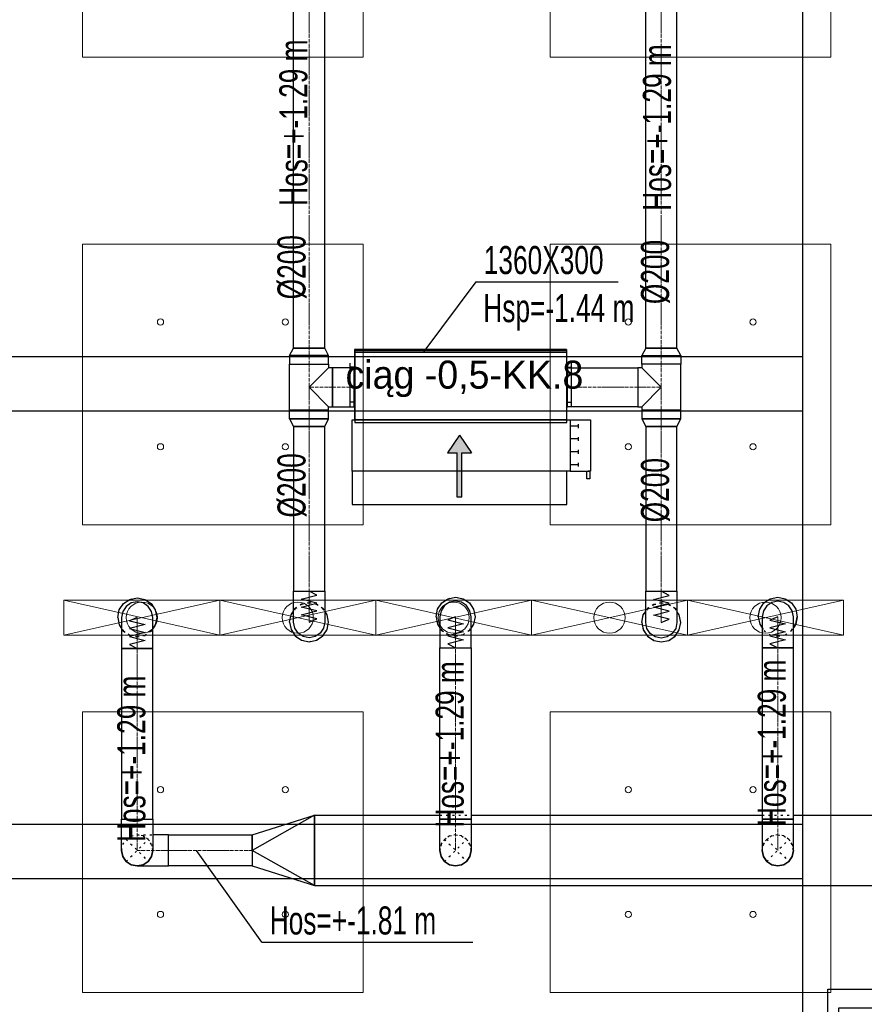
# Model space of a CAD drawing. Header units: centimetres. Extents: x -228435 to 46820, y -89367 to 152985.
# Tile 43 of 252: x -40343 to -34926, y 17524 to 23840. Entities that reach past the tile are written whole.
import ezdxf

# ---------------------------------------------------------------- set-up
doc = ezdxf.new("R2010")
doc.units = ezdxf.units.CM
doc.header["$LTSCALE"] = 50
for name, pattern in [('CADVENT_CENTERLINE', [9.9, 7.4, -1, 0.5, -1]), ('CADVENT_HIDDEN', [0.8, 0.25, -0.55]), ('Kondygnacja  -0_5$0$HIDDEN', [9.525, 6.35, -3.175]), ('Kondygnacja  -0_5$0$HIDDEN2', [4.7625, 3.175, -1.5875]), ('Osie rzutów$0$DASHDOT2', [12.7, 6.35, -3.175, 0, -3.175])]:
    doc.linetypes.add(name, pattern=pattern)
for name, color, linetype in [('01-103-Went PP_poziom-0_5$0$L_Nawiew', 3, 'Continuous'), ('bgde-nawiewDETAILS', 1, 'Continuous'), ('bgde-nawiewEXP', 1, 'Continuous'), ('bgde-nawiewHIDDEN', 1, 'Continuous'), ('bgde-tekst', 7, 'Continuous'), ('bgde-wywiewSOL', 5, 'Continuous'), ('Kondygnacja  -0_5$0$ARCH_KONSTR_POWYŻEJ RZUTU', 8, 'Kondygnacja  -0_5$0$HIDDEN'), ('Kondygnacja  -0_5$0$ARCH_KONSTR_POWYŻEJ RZUTU_IST', 8, 'Kondygnacja  -0_5$0$HIDDEN2'), ('Kondygnacja  -0_5$0$ARCH_KONSTRUKCJA_NIEWIDOCZNA', 8, 'Continuous'), ('Kondygnacja  -0_5$0$ARCH_OKŁADZINA', 8, 'Continuous'), ('Kondygnacja  -0_5$0$ARCH_SŁUPY', 8, 'Continuous'), ('Osie rzutów$0$ARCH_INFO_OSIE_IST', 8, 'Osie rzutów$0$DASHDOT2'), ('Osie rzutów$0$ARCH_INFO_OSIE_OPISY_IST', 8, 'Continuous')]:
    doc.layers.add(name, color=color, linetype=linetype)
for name, color, linetype, lineweight in [('bgde-nawiewCEN', 7, 'Continuous', 13), ('bgde_AJ_specyfikacja', 2, 'Continuous', 30), ('bgde_nawiewnik', 11, 'Continuous', 5), ('SU Lampy kwadratowe  -05$0$ARCH_SUFITY_PODWIESZANE', 8, 'Continuous', 9)]:
    doc.layers.add(name, color=color, linetype=linetype, lineweight=lineweight)
pattern_1 = [(45, (-1133.3117, -3177.9858), (-0.6735192, 0.6735192), [])]

# ---------------------------------------------------------------- blocks, each defined once
blk = doc.blocks.new('Osie rzutów')
at = {"layer": 'Osie rzutów$0$ARCH_INFO_OSIE_IST', "ltscale": 10}
blk.add_line((4436.04, 6800), (15156.54, 6800), dxfattribs=at)
blk = doc.blocks.new('SU Lampy kwadratowe  -05$0$moduł sufitu')
at = {"layer": 'SU Lampy kwadratowe  -05$0$ARCH_SUFITY_PODWIESZANE'}
for points in [[(60, -60), (240, -60), (240, -240), (60, -240)], [(360, -60), (540, -60), (540, -240), (360, -240)], [(60, -360), (240, -360), (240, -540), (60, -540)], [(360, -360), (540, -360), (540, -540), (360, -540)]]:
    blk.add_lwpolyline(points, close=True, dxfattribs=at)
for centre in [(110, -110), (190, -110), (410, -110), (490, -110), (110, -190), (190, -190), (410, -190), (490, -190), (110, -410), (190, -410), (410, -410), (490, -410), (110, -490), (190, -490), (410, -490), (490, -490)]:
    blk.add_circle(centre, 2, dxfattribs=at)
blk = doc.blocks.new('SU Lampy kwadratowe  -05')
at = {"layer": 'SU Lampy kwadratowe  -05$0$ARCH_SUFITY_PODWIESZANE'}
for p in [(8060, 7400), (8060, 6800)]:
    blk.add_blockref('SU Lampy kwadratowe  -05$0$moduł sufitu', p, dxfattribs=at)
blk = doc.blocks.new('Kondygnacja  -0_5$0$słup_kwadrat')
at = {"layer": 'Kondygnacja  -0_5$0$ARCH_SŁUPY', "lineweight": 40}
h = blk.add_hatch(dxfattribs=at)
h.set_pattern_fill('ANSI31', color=256, scale=0.3, style=0)
h.set_pattern_definition(pattern_1)
h.paths.add_polyline_path([(36, 34), (39, 34), (39, 84), (36, 84)])
h = blk.add_hatch(dxfattribs=at)
h.set_pattern_fill('ANSI31', color=256, scale=0.3, style=0)
h.set_pattern_definition(pattern_1)
h.paths.add_polyline_path([(89, 80), (89, 83), (39, 83), (39, 80)])
h = blk.add_hatch(dxfattribs=at)
h.set_pattern_fill('ANSI31', color=256, scale=0.3, style=0)
h.set_pattern_definition(pattern_1)
h.paths.add_polyline_path([(89, 34), (92, 34), (92, 84), (89, 84)])
h = blk.add_hatch(dxfattribs=at)
h.set_pattern_fill('ANSI31', color=256, scale=0.3, style=0)
h.set_pattern_definition(pattern_1)
h.paths.add_polyline_path([(89, 57.5), (89, 60.5), (39, 60.5), (39, 57.5)])
h = blk.add_hatch(dxfattribs=at)
h.set_pattern_fill('ANSI31', color=256, scale=0.3, style=0)
h.set_pattern_definition(pattern_1)
h.paths.add_polyline_path([(89, 35), (89, 38), (39, 38), (39, 35)])
at = {"layer": 'Kondygnacja  -0_5$0$ARCH_KONSTRUKCJA_NIEWIDOCZNA'}
blk.add_lwpolyline([(119, 109), (119, 9), (9, 9), (9, 109)], close=True, dxfattribs=at)
for points in [[(36, 109), (36, 84)], [(39, 109), (39, 84)], [(62.5, 109), (62.5, 83)], [(65.5, 109), (65.5, 83)], [(89, 109), (89, 84)], [(92, 109), (92, 84)], [(9, 83), (36, 83)], [(92, 83), (119, 83)], [(9, 80), (36, 80)], [(92, 80), (119, 80)], [(9, 60.5), (36, 60.5)], [(9, 57.5), (36, 57.5)], [(92, 60.5), (119, 60.5)], [(92, 57.5), (119, 57.5)], [(9, 38), (36, 38)], [(92, 38), (119, 38)], [(9, 35), (36, 35)], [(36, 34), (36, 9)], [(39, 34), (39, 9)], [(62.5, 35), (62.5, 9)], [(65.49, 35), (65.49, 9)], [(89, 34), (89, 9)], [(92, 35), (119, 35)], [(92, 34), (92, 9)]]:
    blk.add_lwpolyline(points, dxfattribs=at)
at = {"layer": 'Kondygnacja  -0_5$0$ARCH_OKŁADZINA'}
blk.add_lwpolyline([(2, 121), (126, 121), (126, -3), (2, -3)], close=True, dxfattribs=at)
at = {"layer": 'Kondygnacja  -0_5$0$ARCH_SŁUPY', "lineweight": 40}
for p, q in [((39, 60.5), (89, 60.5)), ((89, 57.5), (39, 57.5))]:
    blk.add_line(p, q, dxfattribs=at)
at = {"layer": 'Kondygnacja  -0_5$0$ARCH_SŁUPY', "lineweight": 50, "const_width": 3}
blk.add_lwpolyline([(28.5, 94.5), (99.5, 94.5), (99.5, 23.5), (28.5, 23.5)], close=True, dxfattribs=at)
at = {"layer": 'Kondygnacja  -0_5$0$ARCH_SŁUPY', "lineweight": 40}
for points in [[(36, 84), (39, 84), (39, 34), (36, 34)], [(89, 84), (92, 84), (92, 34), (89, 34)]]:
    blk.add_lwpolyline(points, close=True, dxfattribs=at)
for points in [[(89, 83), (39, 83)], [(39, 80), (89, 80)], [(89, 38), (39, 38)], [(39, 35), (89, 35)]]:
    blk.add_lwpolyline(points, dxfattribs=at)
blk = doc.blocks.new('Kondygnacja  -0_5$0$konstrukcja istniejąca -0.5')
at = {"layer": 'Kondygnacja  -0_5$0$ARCH_KONSTR_POWYŻEJ RZUTU_IST', "ltscale": 10}
for points in [[(8582, 6225), (8582, 7375)], [(7538, 6667.89), (8582, 6667.89)], [(8582, 6632.89), (7538, 6632.89)], [(7538, 6367.89), (8582, 6367.89)], [(8582, 6332.89), (7538, 6332.89)]]:
    blk.add_lwpolyline(points, dxfattribs=at)
blk = doc.blocks.new('*a404')
at = {"layer": 'bgde-tekst'}
blk.add_line((0, 0), (911, 0), dxfattribs=at)
blk = doc.blocks.new('*a442')
at = {"layer": 'bgde-tekst'}
blk.add_line((0, 0), (1352, 0), dxfattribs=at)
blk = doc.blocks.new('A$C5B3E7367')
at = {"layer": '01-103-Went PP_poziom-0_5$0$L_Nawiew'}
h = blk.add_hatch(color=256, dxfattribs=at)
h.paths.add_polyline_path([(215, 704), (215, 674), (331.7, 674), (331.7, 612.1), (445.9, 689), (331.7, 765.9), (331.7, 704)])
h.paths.add_polyline_path([(48.3, 704), (48.3, 674), (215, 674), (215, 704)])
for p, q in [((215, 1525), (165, 1525)), ((165, 1525), (165, 1505)), ((215, 1400), (215, 1530)), ((545, 1530), (215, 1530)), ((215, 1530), (215, 1515)), ((545, 1400), (545, 1530)), ((165, 1505), (215, 1505)), ((545, 1400), (215, 1400)), ((215, 1400), (215, 1378)), ((243.8, 1452), (268.8, 1452)), ((256.2, 1452), (256.2, 1400)), ((326.2, 1452), (351.2, 1452)), ((338.8, 1452), (338.8, 1400)), ((408.8, 1452), (433.8, 1452)), ((421.2, 1452), (421.2, 1400)), ((491.2, 1452), (516.2, 1452)), ((503.8, 1452), (503.8, 1400)), ((545, 0), (545, 1400)), ((0, 1378), (215, 1378)), ((0, 0), (0, 1378)), ((215, 1378), (215, 0)), ((445.9, 689), (331.7, 765.9)), ((331.7, 704), (331.7, 765.9)), ((48.3, 704), (331.7, 704)), ((48.3, 704), (48.3, 674)), ((48.3, 674), (331.7, 674)), ((445.9, 689), (331.7, 612.1)), ((331.7, 612.1), (331.7, 674)), ((215, 0), (0, 0)), ((215, 0), (545, 0))]:
    blk.add_line(p, q, dxfattribs=at)
blk = doc.blocks.new('A$C53CA46B8')
at = {"layer": 'bgde-wywiewSOL'}
for p, q in [((112.9, 511.1), (-162.1, 511.1)), ((-137.1, 481.1), (-137.1, 511.1)), ((87.9, 481.1), (87.9, 511.1)), ((200.4, 481.1), (-249.6, 481.1)), ((-249.6, 481.1), (-249.6, -878.9)), ((200.4, 481.1), (200.4, -878.9)), ((200.4, -878.9), (-249.6, -878.9)), ((-137.1, -878.9), (-137.1, -908.9)), ((87.9, -878.9), (87.9, -908.9)), ((112.9, -908.9), (-162.1, -908.9))]:
    blk.add_line(p, q, dxfattribs=at)
at = {"layer": '01-103-Went PP_poziom-0_5$0$L_Nawiew'}
blk.add_blockref('A$C5B3E7367', (-794.6, -893.9), dxfattribs=at)
blk = doc.blocks.new('A$C066D7839')
at = {"layer": 'bgde_nawiewnik'}
for p, q in [((-50, -11.15), (-50, 11.15)), ((-50, 11.15), (50, 11.15)), ((-50, -11.15), (50, 11.15)), ((50, -11.15), (-50, 11.15)), ((50, 11.15), (50, -11.15)), ((50, -11.15), (-50, -11.15))]:
    blk.add_line(p, q, dxfattribs=at)
blk.add_circle((0, 0), 10, dxfattribs=at)

msp = doc.modelspace()

# ---------------------------------------------------------------- linework, layer by layer
at = {"layer": 'bgde-nawiewCEN', "linetype": 'CADVENT_CENTERLINE', "ltscale": 0.06}
for p, q in [((-38487.163, 21732.89), (-38487.163, 25774.53)), ((-36228.458, 21732.89), (-36228.458, 25772.843)), ((-38487.163, 21629.89), (-38487.163, 21732.89)), ((-36228.458, 21629.89), (-36228.458, 21732.89)), ((-38487.163, 21629.89), (-38487.163, 21481.89)), ((-36228.458, 21629.89), (-36228.458, 21481.89)), ((-38487.163, 21481.89), (-38487.163, 21333.89)), ((-38337.163, 21481.89), (-38487.163, 21481.89)), ((-38337.163, 21481.89), (-38197.163, 21481.89)), ((-38193.163, 21481.89), (-38197.163, 21481.89)), ((-36833.163, 21481.89), (-36829.163, 21481.89)), ((-36378.458, 21481.89), (-36829.163, 21481.89)), ((-36378.458, 21481.89), (-36228.458, 21481.89)), ((-36228.458, 21481.89), (-36228.458, 21333.89)), ((-38487.163, 21333.89), (-38487.163, 21230.89)), ((-36228.458, 21333.89), (-36228.458, 21230.89)), ((-38487.163, 21230.89), (-38487.163, 20174.777)), ((-36228.458, 21230.89), (-36228.458, 20173.36)), ((-38487.163, 20174.777), (-38487.163, 20156.081)), ((-38487.163, 20156.081), (-38487.163, 20104.97)), ((-36228.458, 20173.36), (-36228.458, 20154.663)), ((-36228.458, 20154.663), (-36228.458, 20103.552)), ((-38487.163, 20104.97), (-38487.163, 20077.177)), ((-36228.458, 20103.552), (-36228.458, 20075.76)), ((-38487.163, 20077.177), (-38487.163, 20053.651)), ((-38487.163, 20053.651), (-38487.163, 20034.037)), ((-38487.163, 20034.037), (-38487.163, 20017.977)), ((-36228.458, 20075.76), (-36228.458, 20052.234)), ((-36228.458, 20052.234), (-36228.458, 20032.619)), ((-36228.458, 20032.619), (-36228.458, 20016.56)), ((-39589.213, 20005.353), (-39589.213, 20005.827)), ((-39589.213, 20004.227), (-39589.213, 20005.353)), ((-39589.213, 20002.034), (-39589.213, 20004.227)), ((-39589.213, 19998.419), (-39589.213, 20002.034)), ((-39589.213, 19993.027), (-39589.213, 19998.419)), ((-39589.213, 19985.501), (-39589.213, 19993.027)), ((-39589.213, 19975.486), (-39589.213, 19985.501)), ((-39589.213, 19962.627), (-39589.213, 19975.486)), ((-39589.213, 19946.568), (-39589.213, 19962.627)), ((-38487.163, 20017.977), (-38487.163, 20005.118)), ((-38487.163, 20005.118), (-38487.163, 19995.103)), ((-38487.163, 19995.103), (-38487.163, 19987.577)), ((-38487.163, 19987.577), (-38487.163, 19982.185)), ((-38487.163, 19982.185), (-38487.163, 19978.57)), ((-38487.163, 19978.57), (-38487.163, 19976.377)), ((-38487.163, 19976.377), (-38487.163, 19975.251)), ((-38487.163, 19975.251), (-38487.163, 19974.777)), ((-37547.656, 20009.734), (-37547.656, 20010.208)), ((-37547.656, 20008.608), (-37547.656, 20009.734)), ((-37547.656, 20006.415), (-37547.656, 20008.608)), ((-37547.656, 20002.8), (-37547.656, 20006.415)), ((-37547.656, 19997.408), (-37547.656, 20002.8)), ((-37547.656, 19989.882), (-37547.656, 19997.408)), ((-37547.656, 19979.867), (-37547.656, 19989.882)), ((-37547.656, 19967.008), (-37547.656, 19979.867)), ((-37547.656, 19950.948), (-37547.656, 19967.008)), ((-36228.458, 20016.56), (-36228.458, 20003.7)), ((-36228.458, 20003.7), (-36228.458, 19993.686)), ((-36228.458, 19993.686), (-36228.458, 19986.16)), ((-36228.458, 19986.16), (-36228.458, 19980.767)), ((-36228.458, 19980.767), (-36228.458, 19977.152)), ((-36228.458, 19977.152), (-36228.458, 19974.96)), ((-36228.458, 19974.96), (-36228.458, 19973.834)), ((-36228.458, 19973.834), (-36228.458, 19973.36)), ((-35481.422, 20009.43), (-35481.422, 20009.683)), ((-35481.422, 20009.683), (-35481.422, 20009.603)), ((-35481.422, 20008.423), (-35481.422, 20009.43)), ((-35481.422, 20006.329), (-35481.422, 20008.423)), ((-35481.422, 20002.795), (-35481.422, 20006.329)), ((-35481.422, 19997.466), (-35481.422, 20002.795)), ((-35481.422, 19989.987), (-35481.422, 19997.466)), ((-35481.422, 19980.003), (-35481.422, 19989.987)), ((-35481.422, 19967.162), (-35481.422, 19980.003)), ((-35481.422, 19951.107), (-35481.422, 19967.162)), ((-39589.213, 19926.953), (-39589.213, 19946.568)), ((-39589.213, 19903.427), (-39589.213, 19926.953)), ((-39589.213, 19875.634), (-39589.213, 19903.427)), ((-37547.656, 19931.334), (-37547.656, 19950.948)), ((-37547.656, 19907.808), (-37547.656, 19931.334)), ((-37547.656, 19880.015), (-37547.656, 19907.808)), ((-35481.422, 19931.485), (-35481.422, 19951.107)), ((-35481.422, 19907.941), (-35481.422, 19931.485)), ((-35481.422, 19880.121), (-35481.422, 19907.941)), ((-39589.213, 19824.523), (-39589.213, 19875.634)), ((-37547.656, 19828.904), (-37547.656, 19880.015)), ((-35481.422, 19828.952), (-35481.422, 19880.121)), ((-39589.213, 19805.827), (-39589.213, 19824.523)), ((-39589.213, 18711.102), (-39589.213, 19805.827)), ((-37547.656, 19810.208), (-37547.656, 19828.904)), ((-37547.656, 18711.102), (-37547.656, 19810.208)), ((-35481.422, 19810.234), (-35481.422, 19828.952)), ((-35481.422, 18711.102), (-35481.422, 19810.234)), ((-39589.213, 18711.102), (-39589.213, 18511.102)), ((-37547.656, 18711.102), (-37547.656, 18511.102)), ((-35481.422, 18511.102), (-35481.422, 18711.102)), ((-39389.213, 18511.102), (-39589.213, 18511.102)), ((-38852.344, 18511.102), (-39389.213, 18511.102))]:
    msp.add_line(p, q, dxfattribs=at)
at = {"layer": 'bgde-nawiewDETAILS', "linetype": 'CADVENT_HIDDEN'}
for p, q in [((-39659.923, 18440.392), (-39518.502, 18581.813)), ((-39659.923, 18581.813), (-39518.502, 18440.392)), ((-37618.367, 18440.392), (-37476.945, 18581.813)), ((-37618.367, 18581.813), (-37476.945, 18440.392)), ((-35552.132, 18440.392), (-35410.711, 18581.813)), ((-35552.132, 18581.813), (-35410.711, 18440.392))]:
    msp.add_line(p, q, dxfattribs=at)
at = {"layer": 'bgde-nawiewEXP', "linetype": 'Continuous'}
for points in [[(-38612.163, 21684.733), (-38362.163, 21684.733), (-38387.163, 21732.89), (-38387.163, 21732.89), (-38587.163, 21732.89), (-38587.163, 25603.234)], [(-38612.163, 21684.733), (-38587.163, 21732.89), (-38387.163, 21732.89), (-38387.163, 25603.234)], [(-36328.458, 21732.89), (-36128.458, 21732.89), (-36128.458, 25603.234)], [(-36328.458, 21732.89), (-36328.458, 25603.234)], [(-38612.163, 21279.047), (-38362.163, 21279.047), (-38362.163, 21333.89), (-38612.163, 21333.89), (-38612.163, 21629.89), (-38362.163, 21629.89), (-38362.163, 21606.89), (-38487.163, 21481.89), (-38362.163, 21356.89), (-38337.163, 21356.89), (-38337.163, 21606.89), (-38362.163, 21606.89)], [(-38197.163, 21356.89), (-38197.163, 21606.89), (-38193.163, 21606.89)], [(-36833.163, 21356.89), (-36829.163, 21356.89), (-36829.163, 21606.89), (-36833.163, 21606.89)], [(-36353.458, 21356.89), (-36228.458, 21481.89), (-36353.458, 21606.89)], [(-38612.163, 21279.047), (-38612.163, 21333.89), (-38362.163, 21333.89), (-38362.163, 21356.89)], [(-38197.163, 21356.89), (-38193.163, 21356.89)], [(-39714.213, 20005.827), (-39704.697, 20053.662), (-39677.601, 20094.215), (-39637.048, 20121.312), (-39589.213, 20130.827), (-39541.377, 20121.312), (-39500.824, 20094.215), (-39473.728, 20053.662), (-39464.213, 20005.827), (-39473.728, 19957.991), (-39489.213, 19934.817)], [(-37672.656, 20010.208), (-37663.141, 20058.043), (-37636.044, 20098.596), (-37595.492, 20125.693), (-37547.656, 20135.208), (-37499.821, 20125.693), (-37459.268, 20098.596), (-37432.171, 20058.043), (-37422.656, 20010.208), (-37432.171, 19962.372), (-37447.656, 19939.197)], [(-35606.422, 20009.486), (-35606.422, 20009.603), (-35596.907, 20057.438), (-35569.81, 20097.991), (-35529.257, 20125.087), (-35481.422, 20134.603), (-35433.586, 20125.087), (-35393.033, 20097.991), (-35365.937, 20057.438), (-35356.422, 20009.603), (-35365.937, 19961.767), (-35381.422, 19938.592)], [(-38612.163, 19974.777), (-38602.648, 19926.942), (-38575.551, 19886.389), (-38534.998, 19859.292), (-38487.163, 19849.777), (-38439.327, 19859.292), (-38398.774, 19886.389), (-38371.678, 19926.942), (-38362.163, 19974.777), (-38371.678, 20022.613), (-38387.163, 20045.788)], [(-38612.163, 19974.777), (-38602.648, 20022.613), (-38587.163, 20045.788)], [(-36353.458, 19973.36), (-36343.943, 19925.524), (-36316.846, 19884.971), (-36276.293, 19857.875), (-36228.458, 19848.36), (-36180.622, 19857.875), (-36140.069, 19884.971), (-36112.973, 19925.524), (-36103.458, 19973.36), (-36112.973, 20021.195), (-36128.458, 20044.37)], [(-36353.458, 19973.36), (-36343.943, 20021.195), (-36328.458, 20044.37)], [(-39714.213, 20005.827), (-39704.697, 19957.991), (-39689.213, 19934.817)], [(-37672.656, 20010.208), (-37663.141, 19962.372), (-37647.656, 19939.197)], [(-35606.422, 20009.603), (-35596.907, 19961.767), (-35581.422, 19938.592)], [(-35606.422, 20009.486), (-35596.907, 19961.65), (-35581.422, 19938.475)], [(-35381.422, 19938.475), (-35365.937, 19961.65), (-35356.422, 20009.486), (-35356.422, 20009.603)], [(-38452.344, 18286.102), (-25343.414, 18286.102), (-25343.414, 18736.102), (-25434.704, 18736.102)], [(-38452.344, 18736.102), (-37647.656, 18736.102)], [(-37447.656, 18736.102), (-35581.422, 18736.102)], [(-35381.422, 18736.102), (-33697.856, 18736.102)], [(-39689.213, 18511.102), (-39681.6, 18472.834), (-39659.923, 18440.392), (-39627.481, 18418.714), (-39589.213, 18411.102), (-39389.213, 18411.102), (-39389.213, 18611.102), (-39489.213, 18611.102)], [(-39689.213, 18511.102), (-39681.6, 18472.834), (-39659.923, 18440.392), (-39627.481, 18418.714), (-39589.213, 18411.102), (-39550.944, 18418.714), (-39518.502, 18440.392), (-39496.825, 18472.834), (-39489.213, 18511.102), (-39496.825, 18472.834), (-39518.502, 18440.392), (-39550.944, 18418.714), (-39589.213, 18411.102)]]:
    msp.add_lwpolyline(points, dxfattribs=at)
for points in [[(-36353.458, 21684.733), (-36103.458, 21684.733), (-36128.458, 21732.89), (-36328.458, 21732.89)], [(-38612.163, 21629.89), (-38362.163, 21629.89), (-38362.163, 21684.733), (-38612.163, 21684.733)], [(-38193.163, 21706.89), (-36833.163, 21706.89), (-36833.163, 21716.89), (-38193.163, 21716.89)], [(-38193.163, 21256.89), (-36833.163, 21256.89), (-36833.163, 21706.89), (-38193.163, 21706.89)], [(-36378.458, 21356.89), (-36353.458, 21356.89), (-36353.458, 21333.89), (-36103.458, 21333.89), (-36103.458, 21629.89), (-36353.458, 21629.89), (-36353.458, 21684.733), (-36103.458, 21684.733), (-36103.458, 21629.89), (-36353.458, 21629.89), (-36353.458, 21606.89), (-36378.458, 21606.89), (-36378.458, 21366.405)], [(-38337.163, 21356.89), (-38197.163, 21356.89), (-38197.163, 21606.89), (-38337.163, 21606.89), (-38337.163, 21366.405)], [(-36829.163, 21356.89), (-36829.163, 21606.89), (-36378.458, 21606.89), (-36378.458, 21356.89)], [(-36353.458, 21279.047), (-36103.458, 21279.047), (-36103.458, 21333.89), (-36353.458, 21333.89)], [(-38612.163, 21279.047), (-38587.163, 21230.89), (-38587.163, 20174.777), (-38387.163, 20174.777), (-38387.163, 21230.89), (-38587.163, 21230.89), (-38587.163, 21230.89), (-38387.163, 21230.89), (-38362.163, 21279.047), (-38602.648, 21279.047)], [(-36353.458, 21279.047), (-36328.458, 21230.89), (-36128.458, 21230.89), (-36103.458, 21279.047), (-36343.943, 21279.047)], [(-36328.458, 20173.36), (-36128.458, 20173.36), (-36128.458, 21230.89), (-36328.458, 21230.89)], [(-38587.163, 19974.777), (-38587.163, 20174.777), (-38387.163, 20174.777), (-38387.163, 19974.777), (-38394.775, 19936.509), (-38416.452, 19904.067), (-38448.894, 19882.389), (-38487.163, 19874.777), (-38525.431, 19882.389), (-38557.873, 19904.067), (-38579.551, 19936.509)], [(-36328.458, 20016.56), (-36328.458, 20173.36), (-36128.458, 20173.36), (-36128.458, 19973.36), (-36136.07, 19935.091), (-36157.747, 19902.649), (-36190.189, 19880.972), (-36228.458, 19873.36), (-36266.726, 19880.972), (-36299.168, 19902.649), (-36320.846, 19935.091), (-36328.458, 19973.36), (-36328.458, 20003.7)], [(-39689.213, 19998.419), (-39689.213, 19805.827), (-39489.213, 19805.827), (-39489.213, 20005.827), (-39496.825, 20044.095), (-39518.502, 20076.538), (-39550.944, 20098.215), (-39589.213, 20105.827), (-39627.481, 20098.215), (-39659.923, 20076.538), (-39681.6, 20044.095), (-39689.213, 20005.827), (-39689.213, 20002.034)], [(-37647.656, 19880.015), (-37647.656, 19810.208), (-37447.656, 19810.208), (-37447.656, 20010.208), (-37455.268, 20048.476), (-37476.945, 20080.918), (-37509.388, 20102.596), (-37547.656, 20110.208), (-37585.924, 20102.596), (-37618.367, 20080.918), (-37640.044, 20048.476), (-37647.656, 20010.208), (-37647.656, 19907.808)], [(-35581.422, 20006.329), (-35581.422, 19810.234), (-35381.422, 19810.234), (-35381.422, 20009.683), (-35389.034, 20047.952), (-35410.711, 20080.394), (-35443.153, 20102.071), (-35481.422, 20109.684), (-35519.69, 20102.071), (-35552.132, 20080.394), (-35573.81, 20047.952), (-35581.422, 20009.683), (-35581.422, 20008.423)], [(-39689.213, 18711.102), (-39489.213, 18711.102), (-39489.213, 19805.827), (-39689.213, 19805.827)], [(-37647.656, 18511.102), (-37647.656, 18711.102), (-37509.388, 18711.102), (-37509.388, 18711.102), (-37647.656, 18711.102), (-37647.656, 19810.208), (-37447.656, 19810.208), (-37447.656, 18711.102), (-37509.388, 18711.102), (-37509.388, 18711.102), (-37447.656, 18711.102), (-37447.656, 18511.102), (-37455.268, 18472.834), (-37476.945, 18440.392), (-37509.388, 18418.714), (-37547.656, 18411.102), (-37585.924, 18418.714), (-37618.367, 18440.392), (-37640.044, 18472.834)], [(-35581.422, 18711.102), (-35381.422, 18711.102), (-35381.422, 19810.234), (-35581.422, 19810.234)], [(-39689.213, 18511.102), (-39689.213, 18711.102), (-39489.213, 18711.102), (-39489.213, 18511.102), (-39496.825, 18472.834), (-39518.502, 18440.392), (-39550.944, 18418.714), (-39589.213, 18411.102), (-39627.481, 18418.714), (-39659.923, 18440.392), (-39681.6, 18472.834)], [(-38852.344, 18511.102), (-38852.344, 18611.102), (-38452.344, 18736.102)], [(-38452.344, 18286.102), (-38452.344, 18736.102)], [(-35581.422, 18511.102), (-35573.81, 18472.834), (-35552.132, 18440.392), (-35519.69, 18418.714), (-35481.422, 18411.102), (-35443.153, 18418.714), (-35410.711, 18440.392), (-35389.034, 18472.834), (-35381.422, 18511.102), (-35381.422, 18711.102), (-35581.422, 18711.102), (-35581.422, 18514.945)], [(-39389.212, 18411.102), (-39389.212, 18611.102), (-38852.344, 18611.102), (-38852.344, 18411.102)], [(-38852.344, 18411.102), (-38452.344, 18286.102), (-38852.344, 18511.102), (-38852.344, 18418.714)], [(-37647.656, 18511.102), (-37640.044, 18472.834), (-37618.367, 18440.392), (-37585.924, 18418.714), (-37547.656, 18411.102), (-37509.388, 18418.714), (-37476.945, 18440.392), (-37455.268, 18472.834), (-37447.656, 18511.102), (-37455.268, 18472.834), (-37476.945, 18440.392), (-37509.388, 18418.714), (-37547.656, 18411.102), (-37585.924, 18418.714), (-37618.367, 18440.392), (-37640.044, 18472.834)], [(-35581.422, 18511.102), (-35573.81, 18472.834), (-35552.132, 18440.392), (-35519.69, 18418.714), (-35481.422, 18411.102), (-35443.153, 18418.714), (-35410.711, 18440.392), (-35389.034, 18472.834), (-35381.422, 18511.102), (-35389.034, 18472.834), (-35410.711, 18440.392), (-35443.153, 18418.714), (-35481.422, 18411.102), (-35519.69, 18418.714), (-35552.132, 18440.392), (-35573.81, 18472.834)]]:
    msp.add_lwpolyline(points, close=True, dxfattribs=at)
at = {"layer": 'bgde-nawiewEXP'}
for points in [[(-38487.163, 19974.777), (-38437.163, 19996.075), (-38537.163, 20021.437), (-38437.163, 20046.657), (-38537.163, 20071.942), (-38437.163, 20097.477), (-38537.163, 20122.836), (-38437.163, 20148.295), (-38487.163, 20174.777)], [(-36228.458, 19973.36), (-36178.458, 19994.657), (-36278.458, 20020.019), (-36178.458, 20045.239), (-36278.458, 20070.524), (-36178.458, 20096.059), (-36278.458, 20121.419), (-36178.458, 20146.877), (-36228.458, 20173.36)], [(-39589.213, 20005.827), (-39639.213, 19984.529), (-39539.213, 19959.167), (-39639.213, 19933.947), (-39539.213, 19908.662), (-39639.213, 19883.127), (-39539.213, 19857.768), (-39639.213, 19832.309), (-39589.213, 19805.827)], [(-37547.656, 20010.208), (-37597.656, 19988.91), (-37497.656, 19963.548), (-37597.656, 19938.328), (-37497.656, 19913.043), (-37597.656, 19887.508), (-37497.656, 19862.149), (-37597.656, 19836.69), (-37547.656, 19810.208)], [(-35481.422, 20009.603), (-35531.422, 19988.815), (-35431.422, 19963.452), (-35531.422, 19938.23), (-35431.422, 19912.952), (-35531.422, 19887.433), (-35431.422, 19862.1), (-35531.422, 19836.674), (-35481.422, 19810.234)]]:
    msp.add_lwpolyline(points, dxfattribs=at)
at = {"layer": 'bgde-nawiewHIDDEN', "linetype": 'CADVENT_HIDDEN'}
for points in [[(-38193.163, 21356.89), (-38193.163, 21606.89)], [(-36833.163, 21356.89), (-36833.163, 21606.89)], [(-39714.213, 20005.827), (-39704.697, 20053.662), (-39677.601, 20094.215), (-39637.048, 20121.312), (-39589.213, 20130.827), (-39541.377, 20121.312), (-39500.824, 20094.215), (-39473.728, 20053.662), (-39464.213, 20005.827), (-39473.728, 19957.991), (-39500.824, 19917.439), (-39541.377, 19890.342), (-39589.213, 19880.827), (-39637.048, 19890.342), (-39677.601, 19917.439), (-39637.048, 19890.342), (-39589.213, 19880.827), (-39541.377, 19890.342), (-39500.824, 19917.439), (-39489.213, 19934.817)], [(-38612.163, 19974.777), (-38602.648, 19926.942), (-38575.551, 19886.389), (-38534.998, 19859.292), (-38487.163, 19849.777), (-38439.327, 19859.292), (-38398.774, 19886.389), (-38371.678, 19926.942), (-38362.163, 19974.777), (-38371.678, 20022.613), (-38398.774, 20063.166), (-38439.327, 20090.262), (-38487.163, 20099.777), (-38534.998, 20090.262), (-38575.551, 20063.166), (-38587.163, 20045.788)], [(-38612.163, 19974.777), (-38602.648, 20022.613), (-38575.551, 20063.166), (-38534.998, 20090.262), (-38487.163, 20099.777), (-38439.327, 20090.262), (-38398.774, 20063.166), (-38387.163, 20045.788)], [(-37672.656, 20010.208), (-37663.141, 20058.043), (-37636.044, 20098.596), (-37595.492, 20125.693), (-37547.656, 20135.208), (-37499.821, 20125.693), (-37459.268, 20098.596), (-37432.171, 20058.043), (-37422.656, 20010.208), (-37432.171, 19962.372), (-37459.268, 19921.819), (-37499.821, 19894.723), (-37547.656, 19885.208), (-37595.492, 19894.723), (-37636.044, 19921.819), (-37595.492, 19894.723), (-37547.656, 19885.208), (-37499.821, 19894.723), (-37459.268, 19921.819), (-37447.656, 19939.197)], [(-36353.458, 19973.36), (-36343.943, 19925.524), (-36316.846, 19884.971), (-36276.293, 19857.875), (-36228.458, 19848.36), (-36180.622, 19857.875), (-36140.069, 19884.971), (-36112.973, 19925.524), (-36103.458, 19973.36), (-36112.973, 20021.195), (-36140.069, 20061.748), (-36180.622, 20088.845), (-36228.458, 20098.36), (-36276.293, 20088.845), (-36316.846, 20061.748), (-36328.458, 20044.37)], [(-36353.458, 19973.36), (-36343.943, 20021.195), (-36316.846, 20061.748), (-36276.293, 20088.845), (-36228.458, 20098.36), (-36180.622, 20088.845), (-36140.069, 20061.748), (-36128.458, 20044.37)], [(-39714.213, 20005.827), (-39704.697, 19957.991), (-39677.601, 19917.439), (-39689.213, 19934.817)], [(-37672.656, 20010.208), (-37663.141, 19962.372), (-37636.044, 19921.819), (-37647.656, 19939.197)], [(-35581.422, 19938.592), (-35569.81, 19921.214), (-35529.257, 19894.118), (-35481.422, 19884.603), (-35433.586, 19894.118), (-35393.033, 19921.214), (-35381.422, 19938.592)], [(-35581.422, 19938.475), (-35569.81, 19921.097), (-35529.257, 19894.001), (-35481.422, 19884.486), (-35433.586, 19894.001), (-35393.033, 19921.097), (-35381.422, 19938.475)], [(-37647.656, 18736.102), (-37447.656, 18736.102)], [(-35581.422, 18736.102), (-35381.422, 18736.102)], [(-39689.213, 18511.102), (-39681.6, 18549.371), (-39659.923, 18581.813), (-39627.481, 18603.49), (-39589.213, 18611.102), (-39489.213, 18611.102)], [(-39689.213, 18511.102), (-39681.6, 18549.371), (-39659.923, 18581.813), (-39627.481, 18603.49), (-39589.213, 18611.102), (-39550.944, 18603.49), (-39518.502, 18581.813), (-39496.825, 18549.371), (-39489.213, 18511.102), (-39496.825, 18549.371), (-39518.502, 18581.813), (-39550.944, 18603.49), (-39589.213, 18611.102)]]:
    msp.add_lwpolyline(points, dxfattribs=at)
for points in [[(-37647.656, 18511.102), (-37640.044, 18549.371), (-37618.367, 18581.813), (-37585.924, 18603.49), (-37547.656, 18611.102), (-37509.388, 18603.49), (-37476.945, 18581.813), (-37455.268, 18549.371), (-37447.656, 18511.102), (-37455.268, 18549.371), (-37476.945, 18581.813), (-37509.388, 18603.49), (-37547.656, 18611.102), (-37585.924, 18603.49), (-37618.367, 18581.813), (-37640.044, 18549.371)], [(-35581.422, 18511.102), (-35573.81, 18549.371), (-35552.132, 18581.813), (-35519.69, 18603.49), (-35481.422, 18611.102), (-35443.153, 18603.49), (-35410.711, 18581.813), (-35389.034, 18549.371), (-35381.422, 18511.102), (-35389.034, 18549.371), (-35410.711, 18581.813), (-35443.153, 18603.49), (-35481.422, 18611.102), (-35519.69, 18603.49), (-35552.132, 18581.813), (-35573.81, 18549.371)]]:
    msp.add_lwpolyline(points, close=True, dxfattribs=at)
at = {"layer": 'bgde-tekst'}
for points in [[(-37416.897, 22157.845), (-37751.795, 21711.281), (-37751.795, 21711.281)], [(-38789.592, 17921.519), (-39210.044, 18511.102), (-39210.044, 18511.102)]]:
    msp.add_lwpolyline(points, dxfattribs=at)
at = {"layer": 'bgde-tekst', "elevation": 1920}
for points in [[(-37416.897, 22157.845), (-37751.795, 21711.281), (-37751.795, 21711.281)], [(-38789.592, 17921.519), (-39210.044, 18511.102), (-39210.044, 18511.102)]]:
    msp.add_lwpolyline(points, dxfattribs=at)

# ---------------------------------------------------------------- block references
at = {"layer": '01-103-Went PP_poziom-0_5$0$L_Nawiew', "xscale": -1, "rotation": 270}
msp.add_blockref('A$C53CA46B8', (-37317.949, 21523.57, 3110), dxfattribs=at)
at = {"layer": '01-103-Went PP_poziom-0_5$0$L_Nawiew', "xscale": 10, "yscale": 10, "zscale": 10}
for p in [(-39560.036, 20003.959, -359.816), (-38560.036, 20003.959, -359.816), (-37560.036, 20003.959, -359.816), (-36560.036, 20003.959, -359.816), (-35560.036, 20003.959, -359.816)]:
    msp.add_blockref('A$C066D7839', p, dxfattribs=at)
at = {"layer": 'bgde-tekst'}
for name, p in [('*a404', (-37416.897, 22157.845)), ('*a404', (-37416.897, 22157.845, 1920)), ('*a442', (-38789.592, 17921.519)), ('*a442', (-38789.592, 17921.519, 1920))]:
    msp.add_blockref(name, p, dxfattribs=at)
at = {"layer": 'Kondygnacja  -0_5$0$ARCH_KONSTR_POWYŻEJ RZUTU', "xscale": 10, "yscale": 10, "zscale": 10}
msp.add_blockref('Kondygnacja  -0_5$0$konstrukcja istniejąca -0.5', (-121140, -45000), dxfattribs=at)
at = {"layer": 'Kondygnacja  -0_5$0$ARCH_SŁUPY', "xscale": 10, "yscale": 10, "zscale": 10}
msp.add_blockref('Kondygnacja  -0_5$0$słup_kwadrat', (-35180, 16410), dxfattribs=at)
at = {"layer": 'Osie rzutów$0$ARCH_INFO_OSIE_OPISY_IST', "xscale": 10, "yscale": 10, "zscale": 10}
msp.add_blockref('Osie rzutów', (-121140, -45000), dxfattribs=at)
at = {"layer": 'SU Lampy kwadratowe  -05$0$ARCH_SUFITY_PODWIESZANE', "xscale": 10, "yscale": 10, "zscale": 10}
msp.add_blockref('SU Lampy kwadratowe  -05', (-121140, -45000), dxfattribs=at)

# ---------------------------------------------------------------- texts
at = {"layer": 'bgde-tekst', "width": 0.7}
for s, p in [('Hos=+-1.29 m ', (-38497.966, 22645.244, -1649.816)), ('Hos=+-1.29 m ', (-36166.385, 22614.645, -660)), ('%%c200', (-38510.039, 22045.805, -359.816)), ('%%c200', (-36178.458, 22015.206, 630)), ('%%c200', (-38510.039, 20646.328, -359.816)), ('%%c200', (-36178.458, 20615.728, 630)), ('Hos=+-1.29 m ', (-37495.888, 18657.128, -172.959)), ('Hos=+-1.29 m ', (-35429.654, 18667.366, -172.959)), ('Hos=+-1.29 m ', (-39537.445, 18564.982, -172.96))]:
    msp.add_text(s, height=180, rotation=90, dxfattribs=at).set_placement(p)
for s, p in [('1360X300', (-37366.897, 22207.845)), ('1360X300', (-37366.897, 22207.845, 1920)), ('Hsp=-1.44 m ', (-37369.745, 21899.655)), ('Hsp=-1.44 m ', (-37369.745, 21899.655, 1920)), ('Hos=+-1.81 m ', (-38739.592, 17971.519)), ('Hos=+-1.81 m ', (-38739.592, 17971.519, 1920))]:
    msp.add_text(s, height=180, dxfattribs=at).set_placement(p)
at = {"layer": 'bgde_AJ_specyfikacja', "insert": (-38253.511, 21652.78, 630), "char_height": 180, "width": 1750.96649, "attachment_point": 1}
msp.add_mtext('ciąg -0,5-KK.8', dxfattribs=at)

doc.saveas('drawing.dxf')
